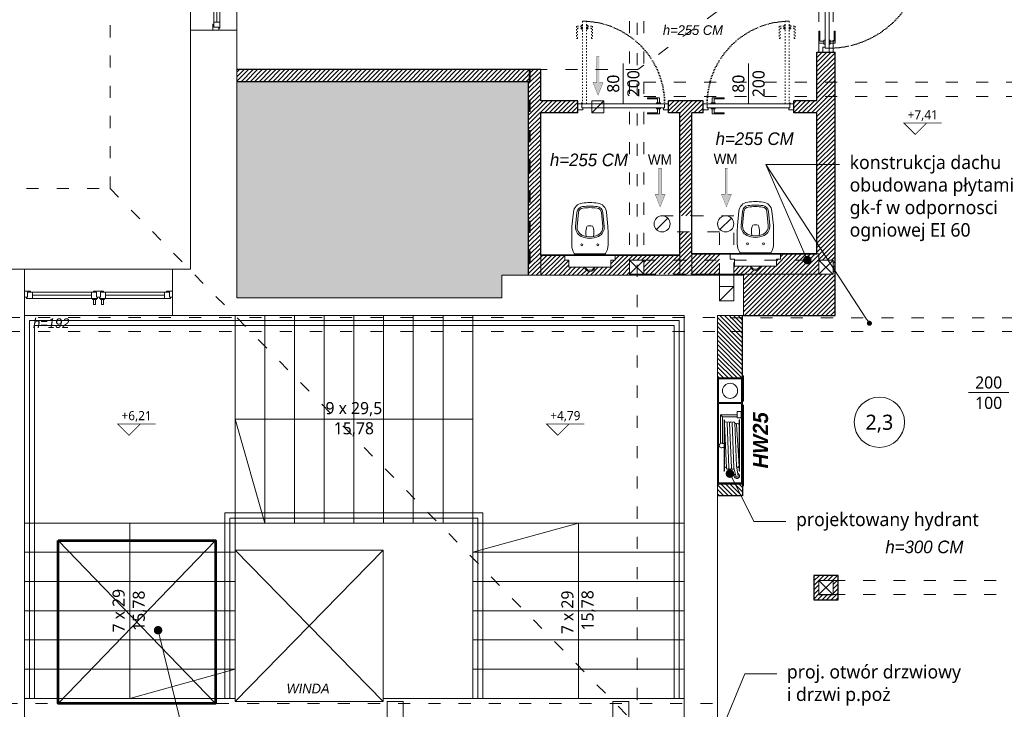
# Model space of a CAD drawing. Header units: millimetres. Extents: x -221 to 149158, y -114258 to 0.
# Tile 133 of 219: x 114627 to 115604, y -64731 to -64046. Entities that reach past the tile are written whole.
import ezdxf
from ezdxf import colors
from ezdxf.entities.mleader import LeaderData, LeaderLine
from ezdxf.enums import TextEntityAlignment as Align
from ezdxf.math import Vec2, Vec3

# ---------------------------------------------------------------- set-up
doc = ezdxf.new("R2010")
doc.units = ezdxf.units.MM
doc.linetypes.add('ACAD_ISO03W100', pattern=[30, 12, -18])
doc.linetypes.add('ACAD_ISO07W100', pattern=[3, 0, -3])
doc.layers.get('0').update_dxf_attribs({"lineweight": 0})
for name, color, linetype, lineweight, true_color in [('A-instalacje.ART', 7, 'Continuous', 30, 0xd60000), ('A-opis.ART', 7, 'Continuous', 0, 0x000000), ('A-przekrycieram.ART', 7, 'Continuous', 0, 0xffffff), ('A-wyposażenie.ART', 7, 'Continuous', 0, 0x000000), ('instalacje_arch', 7, 'Continuous', 30, 0xd60000), ('wypełnienie 2', 7, 'Continuous', 0, 0x363636)]:
    doc.layers.add(name, color=color, linetype=linetype, lineweight=lineweight, true_color=true_color)
for name, color, linetype, lineweight in [('A-sanitariaty.ART', 250, 'Continuous', 0), ('OPIS', 4, 'Continuous', 9), ('opis..KF', 250, 'Continuous', 15), ('pomocnicza', 30, 'Continuous', 0), ('schody', 250, 'Continuous', 5), ('stolarka_arch', 250, 'Continuous', 5), ('TEXT', 63, 'Continuous', 0), ('wentylacja..KF', 202, 'Continuous', 15), ('wymiar..KF', 12, 'Continuous', 5), ('ściana pro..KF', 222, 'Continuous', 30), ('ściany ist..KF', 61, 'Continuous', 5)]:
    doc.layers.add(name, color=color, linetype=linetype, lineweight=lineweight)
doc.styles.add('ARCH', font='segoeuil.ttf')
pattern_1 = [(45, (-12676.463, -28536.048), (-2.24506403, 2.24506403), [])]

# ---------------------------------------------------------------- blocks, each defined once
blk = doc.blocks.new('*U1674')
at = {"layer": 'A-przekrycieram.ART'}
h = blk.add_hatch(color=256, dxfattribs=at)
h.dxf.hatch_style = 1
h.paths.add_polyline_path([(0, 4200), (5940, 4200), (5940, 0), (0, 0)])
h.paths.add_polyline_path([(200, 4100), (5840, 4100), (5840, 100), (200, 100)], flags=16)
blk = doc.blocks.new('*U632')
at = {"layer": 'stolarka_arch', "lineweight": 0}
blk.add_lwpolyline([(0, 0), (118, 0), (118, -46), (0, -46)], close=True, dxfattribs=at)
at = {"layer": 'stolarka_arch'}
for points in [[(0, -22), (6, -22), (6, -23), (3, -23), (3, -28), (0, -28)], [(3, -23), (8, -23), (8, -29), (2, -29), (2, -28), (3, -28)], [(8, -26), (52, -26), (52, -23), (8, -23)], [(8, -26), (52, -26), (52, -29), (8, -29)], [(57, -23), (52, -23), (52, -29), (58, -29), (58, -28), (57, -28)], [(57, -30), (53, -30), (53, -29), (57, -29)], [(54, -22), (64, -22), (64, -23), (61, -23), (61, -28), (57, -28), (57, -23), (54, -23)], [(61, -23), (66, -23), (66, -29), (60, -29), (60, -28), (61, -28)], [(65, -30), (61, -30), (61, -29), (65, -29)], [(110, -26), (66, -26), (66, -23), (110, -23)], [(110, -26), (66, -26), (66, -29), (110, -29)], [(115, -23), (110, -23), (110, -29), (116, -29), (116, -28), (115, -28)], [(118, -22), (112, -22), (112, -23), (115, -23), (115, -28), (118, -28)], [(56, -35), (54, -35), (54, -30), (56, -30)], [(64, -35), (62, -35), (62, -30), (64, -30)]]:
    blk.add_lwpolyline(points, close=True, dxfattribs=at)
blk = doc.blocks.new('*U653')
at = {"layer": 'stolarka_arch', "lineweight": 0}
blk.add_lwpolyline([(0, 0), (147, 0), (147, -46), (0, -46)], close=True, dxfattribs=at)
at = {"layer": 'stolarka_arch'}
for points in [[(0, -22), (6, -22), (6, -23), (3, -23), (3, -28), (0, -28)], [(3, -23), (8, -23), (8, -29), (2, -29), (2, -28), (3, -28)], [(8, -26), (66.5, -26), (66.5, -23), (8, -23)], [(8, -26), (66.5, -26), (66.5, -29), (8, -29)], [(71.5, -23), (66.5, -23), (66.5, -29), (72.5, -29), (72.5, -28), (71.5, -28)], [(71.5, -30), (67.5, -30), (67.5, -29), (71.5, -29)], [(68.5, -22), (78.5, -22), (78.5, -23), (75.5, -23), (75.5, -28), (71.5, -28), (71.5, -23), (68.5, -23)], [(75.5, -23), (80.5, -23), (80.5, -29), (74.5, -29), (74.5, -28), (75.5, -28)], [(79.5, -30), (75.5, -30), (75.5, -29), (79.5, -29)], [(139, -26), (80.5, -26), (80.5, -23), (139, -23)], [(139, -26), (80.5, -26), (80.5, -29), (139, -29)], [(144, -23), (139, -23), (139, -29), (145, -29), (145, -28), (144, -28)], [(147, -22), (141, -22), (141, -23), (144, -23), (144, -28), (147, -28)], [(70.5, -35), (68.5, -35), (68.5, -30), (70.5, -30)], [(78.5, -35), (76.5, -35), (76.5, -30), (78.5, -30)]]:
    blk.add_lwpolyline(points, close=True, dxfattribs=at)
blk = doc.blocks.new('*U1671')
at = {"layer": 'instalacje_arch', "color": 41, "linetype": 'ACAD_ISO03W100', "lineweight": 9, "true_color": 0xf4ee51}
blk.add_line((0, -3656.97), (0, -145), dxfattribs=at)
at = {"layer": 'instalacje_arch', "color": 41, "true_color": 0xf4ee51, "style": 'ARCH'}
blk.add_attdef('P1', text='', height=20, rotation=180, dxfattribs=at).set_placement((0, 0), align=Align.MIDDLE_CENTER)
blk.add_attdef('P2', text='', height=20, dxfattribs=at).set_placement((0, -3801.97), align=Align.MIDDLE_CENTER)
blk = doc.blocks.new('*U621')
at = {"layer": 'stolarka_arch', "linetype": 'ACAD_ISO03W100', "lineweight": 0, "ltscale": 0.1}
for points in [[(4.5, 82), (4.5, 0), (8.5, 0), (8.5, 82)], [(3.5, 77), (-1.5, 77), (-1.5, 65), (-0.5, 65), (-0.5, 75), (3.5, 75)], [(3.5, 78), (3.5, 74), (4.5, 74), (4.5, 78)], [(9.5, 78), (9.5, 74), (8.5, 74), (8.5, 78)], [(9.5, 77), (14.5, 77), (14.5, 65), (13.5, 65), (13.5, 75), (9.5, 75)]]:
    blk.add_lwpolyline(points, close=True, dxfattribs=at)
at = {"layer": 'stolarka_arch'}
for points in [[(5, -4), (5, -6), (0, -6), (0, 0), (4, 0), (4, -4), (5, -4)], [(86, 0), (4, 0), (4, -4), (86, -4)], [(81, 1), (81, 6), (69, 6), (69, 5), (79, 5), (79, 1)], [(82, 1), (78, 1), (78, 0), (82, 0)], [(85, -4), (85, -6), (90, -6), (90, 0), (86, 0), (86, -4), (85, -4)], [(81, -5), (81, -10), (69, -10), (69, -9), (79, -9), (79, -5)], [(82, -5), (78, -5), (78, -4), (82, -4)]]:
    blk.add_lwpolyline(points, close=True, dxfattribs=at)
blk.add_circle((4, 0.5), 0.5, dxfattribs=at)
at = {"layer": 'stolarka_arch', "linetype": 'ACAD_ISO07W100', "lineweight": 0, "ltscale": 0.5}
blk.add_arc((4, 0), 82, 0, 89.65063, dxfattribs=at)
blk = doc.blocks.new('*U1658')
at = {"layer": 'A-sanitariaty.ART'}
for p, q in [((64.28, 14.95), (64.28, 20)), ((64.28, 20), (68.28, 20)), ((68.28, 20), (110.28, 20)), ((110.28, 20), (114.28, 20)), ((114.28, 14.95), (114.28, 20)), ((68.48, 14.95), (64.28, 14.95)), ((110.08, 14.95), (114.28, 14.95)), ((110.08, 7.8), (68.48, 7.8))]:
    blk.add_line(p, q, dxfattribs=at)
for points in [[(89.28, 21), (103.97, 21, 0.257543), (104.82, 21.47, 0.141569), (107.28, 30), (107.28, 43.6, 0.023969), (107.05, 48.39), (105.69, 62.56, 0.351403), (96.96, 71.53, 0.03082), (89.28, 72, 0.03082), (81.6, 71.53, 0.351403), (72.87, 62.56), (71.51, 48.39, 0.023969), (71.28, 43.6), (71.28, 30, 0.141569), (73.75, 21.47, 0.257543), (74.59, 21)], [(89.28, 36.5, 0.111482), (97.87, 38.44, 0.315527), (103.53, 48.43), (102.21, 62.22, 0.351403), (96.53, 68.05, 0.03082), (89.28, 68.5, 0.03082), (82.03, 68.05, 0.351403), (76.36, 62.22), (75.03, 48.43, 0.315527), (80.69, 38.44, 0.111482)], [(89.28, 38, 0.111482), (97.23, 39.79, 0.315527), (102.04, 48.28), (100.71, 62.08, 0.351403), (96.35, 66.56, 0.03082), (89.28, 67, 0.03082), (82.21, 66.56, 0.351403), (77.85, 62.08), (76.52, 48.28, 0.315527), (81.33, 39.79, 0.111482)]]:
    blk.add_lwpolyline(points, format="xyb", close=True, dxfattribs=at)
blk.add_lwpolyline([(92.59, 38.3), (92.92, 39.1, 0.096361), (93.28, 40.97), (93.28, 43.01, 0.049389), (93.09, 44.97), (92.6, 47.39, 0.357511), (90.64, 49), (89.28, 49), (87.92, 49, 0.357511), (85.96, 47.39), (85.48, 44.97, 0.049389), (85.28, 43.01), (85.28, 40.97, 0.096361), (85.65, 39.1), (85.97, 38.3)], format="xyb", dxfattribs=at)
for points in [[(0, 0), (0, 20), (138.12, 20), (138.12, 0)], [(103.28, 21), (75.28, 21), (75.28, 20), (103.28, 20)]]:
    blk.add_lwpolyline(points, close=True, dxfattribs=at)
for points in [[(68.48, 14.95), (68.48, 7.8)], [(110.08, 14.95), (110.08, 7.8)]]:
    blk.add_lwpolyline(points, dxfattribs=at)
for centre in [(81.28, 30), (97.28, 30)]:
    blk.add_circle(centre, 1, dxfattribs=at)
for radius, start, end in [(5.6, 195.96311, 270), (4.5, 200.01372, 339.98628), (5.6, 270, 344.03689)]:
    blk.add_arc((89.28, 9.34), radius, start, end, dxfattribs=at)
blk = doc.blocks.new('*U1631')
at = {"layer": 'A-sanitariaty.ART'}
for p, q in [((38.06, 14.95), (38.06, 20)), ((38.06, 20), (42.06, 20)), ((42.06, 20), (84.06, 20)), ((84.06, 20), (88.06, 20)), ((88.06, 14.95), (88.06, 20)), ((42.26, 14.95), (38.06, 14.95)), ((83.86, 14.95), (88.06, 14.95)), ((83.86, 7.8), (42.26, 7.8))]:
    blk.add_line(p, q, dxfattribs=at)
for points in [[(63.06, 21), (77.75, 21, 0.257543), (78.6, 21.47, 0.141569), (81.06, 30), (81.06, 43.6, 0.023969), (80.83, 48.39), (79.47, 62.56, 0.351403), (70.75, 71.53, 0.03082), (63.06, 72, 0.03082), (55.38, 71.53, 0.351403), (46.65, 62.56), (45.29, 48.39, 0.023969), (45.06, 43.6), (45.06, 30, 0.141569), (47.53, 21.47, 0.257543), (48.37, 21)], [(63.06, 36.5, 0.111482), (71.66, 38.44, 0.315527), (77.31, 48.43), (75.99, 62.22, 0.351403), (70.32, 68.05, 0.03082), (63.06, 68.5, 0.03082), (55.81, 68.05, 0.351403), (50.14, 62.22), (48.81, 48.43, 0.315527), (54.47, 38.44, 0.111482)], [(63.06, 38, 0.111482), (71.01, 39.79, 0.315527), (75.82, 48.28), (74.49, 62.08, 0.351403), (70.13, 66.56, 0.03082), (63.06, 67, 0.03082), (55.99, 66.56, 0.351403), (51.63, 62.08), (50.31, 48.28, 0.315527), (55.11, 39.79, 0.111482)]]:
    blk.add_lwpolyline(points, format="xyb", close=True, dxfattribs=at)
blk.add_lwpolyline([(66.37, 38.3), (66.7, 39.1, 0.096361), (67.06, 40.97), (67.06, 43.01, 0.049389), (66.87, 44.97), (66.38, 47.39, 0.357511), (64.42, 49), (63.06, 49), (61.7, 49, 0.357511), (59.74, 47.39), (59.26, 44.97, 0.049389), (59.06, 43.01), (59.06, 40.97, 0.096361), (59.43, 39.1), (59.75, 38.3)], format="xyb", dxfattribs=at)
for points in [[(0, 0), (0, 20), (126.13, 20), (126.13, 0)], [(77.06, 21), (49.06, 21), (49.06, 20), (77.06, 20)]]:
    blk.add_lwpolyline(points, close=True, dxfattribs=at)
for points in [[(42.26, 14.95), (42.26, 7.8)], [(83.86, 14.95), (83.86, 7.8)]]:
    blk.add_lwpolyline(points, dxfattribs=at)
for centre in [(55.06, 30), (71.06, 30)]:
    blk.add_circle(centre, 1, dxfattribs=at)
for radius, start, end in [(5.6, 195.96311, 270), (4.5, 200.01372, 339.98628), (5.6, 270, 344.03689)]:
    blk.add_arc((63.06, 9.34), radius, start, end, dxfattribs=at)
blk = doc.blocks.new('opis drzwi')
at = {"layer": 'opis..KF'}
blk.add_line((-20, 0), (20, 0), dxfattribs=at)
at = {"layer": 'opis..KF', "style": 'ARCH', "flags": 12}
for tag, p in [('90', (0, 10)), ('200', (0, -10))]:
    blk.add_attdef(tag, text='', height=12, dxfattribs=at).set_placement(p, align=Align.MIDDLE_CENTER)
blk = doc.blocks.new('*U614')
at = {"layer": 'stolarka_arch', "linetype": 'ACAD_ISO03W100', "lineweight": 0, "ltscale": 0.1}
for points in [[(3.5, 88), (3.5, 84), (4.5, 84), (4.5, 88)], [(4.5, 92), (4.5, 0), (8.5, 0), (8.5, 92)], [(9.5, 88), (9.5, 84), (8.5, 84), (8.5, 88)], [(3.5, 87), (-1.5, 87), (-1.5, 75), (-0.5, 75), (-0.5, 85), (3.5, 85)], [(9.5, 87), (14.5, 87), (14.5, 75), (13.5, 75), (13.5, 85), (9.5, 85)]]:
    blk.add_lwpolyline(points, close=True, dxfattribs=at)
at = {"layer": 'stolarka_arch'}
for points in [[(5, -4), (5, -6), (0, -6), (0, 0), (4, 0), (4, -4), (5, -4)], [(96, 0), (4, 0), (4, -4), (96, -4)], [(91, 1), (91, 6), (79, 6), (79, 5), (89, 5), (89, 1)], [(92, 1), (88, 1), (88, 0), (92, 0)], [(95, -4), (95, -6), (100, -6), (100, 0), (96, 0), (96, -4), (95, -4)], [(91, -5), (91, -10), (79, -10), (79, -9), (89, -9), (89, -5)], [(92, -5), (88, -5), (88, -4), (92, -4)]]:
    blk.add_lwpolyline(points, close=True, dxfattribs=at)
blk.add_circle((4, 0.5), 0.5, dxfattribs=at)
at = {"layer": 'stolarka_arch', "linetype": 'ACAD_ISO07W100', "lineweight": 0, "ltscale": 0.5}
blk.add_arc((4, 0), 92, 0, 89.65063, dxfattribs=at)
blk = doc.blocks.new('*U1661')
at = {"layer": 'wentylacja..KF', "lineweight": 0}
blk.add_line((5.66, 5.66), (-5.66, -5.66), dxfattribs=at)
at = {"layer": 'wentylacja..KF'}
blk.add_circle((0, 0), 8, dxfattribs=at)
blk = doc.blocks.new('*U1657')
at = {"layer": 'wentylacja..KF', "lineweight": 5}
h = blk.add_hatch(color=256, dxfattribs=at)
h.dxf.hatch_style = 1
h.paths.add_polyline_path([(12.5, 5), (12.5, 1.25), (38.48, 1.25), (38.48, -1.25), (12.5, -1.25), (12.5, -5), (0, 0)])
at = {"layer": 'wentylacja..KF', "color": 240, "const_width": 0.239}
blk.add_lwpolyline([(12.5, 5), (12.5, 1.25), (38.48, 1.25), (38.48, -1.25), (12.5, -1.25), (12.5, -5), (0, 0)], close=True, dxfattribs=at)
blk = doc.blocks.new('nr pom')
at = {"layer": 'opis..KF', "lineweight": 20}
blk.add_circle((0, 0), 25, dxfattribs=at)
at = {"layer": 'opis..KF', "style": 'ARCH'}
blk.add_attdef('00', text='', height=15, dxfattribs=at).set_placement((0, 0), align=Align.MIDDLE_CENTER)
blk = doc.blocks.new('_Dot')
at = {"color": 0, "linetype": 'ByBlock', "lineweight": -2}
blk.add_line((-0.5, 0), (-1, 0), dxfattribs=at)
at = {"color": 0, "linetype": 'ByBlock', "const_width": 0.5}
blk.add_lwpolyline([(-0.25, 0, 1), (0.25, 0, 1)], format="xyb", close=True, dxfattribs=at)
blk = doc.blocks.new('*U1673')
at = {"layer": 'opis..KF', "color": 1, "const_width": 1}
blk.add_lwpolyline([(35, 15), (-15, 15), (0, 0), (15, 15)], dxfattribs=at)
at = {"layer": 'opis..KF', "color": 1, "style": 'ARCH'}
blk.add_attdef('±0,00', text='', height=12, dxfattribs=at).set_placement((10, 26), align=Align.MIDDLE_CENTER)
blk = doc.blocks.new('*U1701')
at = {"layer": 'A-wyposażenie.ART'}
h = blk.add_hatch(color=160, dxfattribs=at)
h.dxf.hatch_style = 1
h.paths.add_polyline_path([(107, 0), (27, 0), (27, 1), (107, 1)])
h.paths.add_polyline_path([(-2, 0), (23, 0), (23, 1), (-2, 1)])
h.paths.add_polyline_path([(25.5, -24), (104, -24), (104, -1), (25.5, -1)], flags=16)
h.paths.add_polyline_path([(24.5, -1), (1, -1), (1, -24), (24.5, -24)], flags=16)
h.paths.add_polyline_path([(0, -25), (105, -25), (105, 0), (0, 0)])
at = {"layer": 'A-wyposażenie.ART', "color": 160}
for p, q in [((39.5, -1.47), (33.17, -1.47)), ((33.17, -1.47), (33.17, -5.47)), ((39.5, -5.47), (33.17, -5.47)), ((36.5, -22.09), (36.5, -5.47)), ((36.5, -22.09), (36.5, -5.47)), ((38.5, -20.09), (38.5, -5.47)), ((39.5, -1.47), (39.5, -5.47)), ((41.88, -3.58), (41.12, -3.14)), ((92.88, -3.14), (41.12, -3.14)), ((88.38, -3.62), (42, -3.62)), ((87.5, -6.19), (44.7, -7.92)), ((89.3, -8.62), (44.7, -10.42)), ((87.47, -3.62), (46.36, -6.12)), ((76.25, -3.62), (92, -3.62)), ((97.17, -4.43), (87.67, -6.17)), ((97.17, -6.93), (89.3, -8.62)), ((92.12, -3.58), (92.88, -3.14)), ((41.88, -17.96), (41.12, -18.4)), ((41.12, -18.4), (92.88, -18.4)), ((67, -17.92), (42.03, -17.92)), ((89.3, -11.12), (44.7, -12.92)), ((89.3, -13.62), (44.7, -15.42)), ((89.41, -16.12), (44.75, -17.92)), ((65, -18.47), (67, -18.47)), ((65.05, -18.47), (67, -18.47)), ((65.05, -18.87), (65.05, -19.97)), ((67, -17.92), (92, -17.92)), ((68.95, -18.47), (67, -18.47)), ((68.65, -18.47), (69, -18.47)), ((68.95, -18.87), (68.95, -19.97)), ((92.12, -17.96), (92.88, -18.4)), ((36.5, -22.09), (38.5, -20.09)), ((36.5, -22.09), (64.98, -22.09)), ((38.5, -20.09), (64.98, -20.09)), ((65.05, -20.03), (65.04, -20.03))]:
    blk.add_line(p, q, dxfattribs=at)
for points in [[(-2, 0), (23, 0), (23, 1), (-2, 1)], [(0, -25), (105, -25), (105, 0), (0, 0)], [(107, 0), (27, 0), (27, 1), (107, 1)], [(24.5, -1), (1, -1), (1, -24), (24.5, -24)], [(25.5, -24), (104, -24), (104, -1), (25.5, -1)]]:
    blk.add_lwpolyline(points, close=True, dxfattribs=at)
blk.add_circle((12.75, -12.5), 7.5, dxfattribs=at)
for centre, radius, start, end in [((42.03, -3.32), 0.3, 240, 270), ((44.7, -9.17), 1.25, 90, 270), ((46.36, -4.87), 1.25, 90, 270), ((46.36, -7.37), 1.25, 90, 204.86109), ((87.44, -4.91), 1.29, 271.77468, 88.35774), ((89.3, -9.87), 1.25, 270, 90), ((91.97, -3.32), 0.3, 270, 300), ((97.17, -5.68), 2.7, 221.37688, 160.92523), ((97.17, -5.68), 1.25, 270, 110.76965), ((42.03, -18.22), 0.3, 90, 120), ((44.7, -11.67), 1.25, 90, 270), ((44.7, -14.17), 1.25, 90, 270), ((44.7, -16.67), 1.25, 90, 270), ((65.05, -18.63), 0.16, 90, 247.34016), ((64.95, -18.87), 0.1, 0, 67.34016), ((68.95, -18.63), 0.16, 292.65984, 90), ((69.05, -18.87), 0.1, 112.65984, 180), ((87.57, -16.64), 1.25, 270, 23.10301), ((89.3, -12.37), 1.25, 270, 90), ((89.3, -14.87), 1.25, 270, 90), ((91.97, -18.22), 0.3, 60, 90), ((67, -21.09), 2.25, 150.15186, 29.84814)]:
    blk.add_arc(centre, radius, start, end, dxfattribs=at)

msp = doc.modelspace()

# ---------------------------------------------------------------- hatches: boundary and pattern name
at = {"layer": 'pomocnicza', "linetype": 'ByBlock', "lineweight": 0, "true_color": 0xe8e8e8}
h = msp.add_hatch(color=254, dxfattribs=at)
h.dxf.hatch_style = 1
h.paths.add_polyline_path([(114842.51, -64107.99), (115132.01, -64107.99), (115132.01, -64299.99), (115105.51, -64299.99), (115105.51, -64322.49), (114842.51, -64322.49)])
at = {"layer": 'wypełnienie 2', "linetype": 'ByBlock'}
h = msp.add_hatch(dxfattribs=at)
h.set_pattern_fill('ANSI31', color=256)
h.set_pattern_definition(pattern_1)
h.paths.add_polyline_path([(115133.01, -64095.99), (114842.51, -64095.99), (114842.51, -64107.99), (115132.01, -64107.99), (115132.01, -64299.99), (115133.01, -64299.99)])
h.paths.add_polyline_path([(115144.01, -64095.99), (115133.01, -64095.99), (115133.01, -64299.99), (115144.01, -64299.99), (115144.01, -64279.99), (115144.01, -64138.99), (115181.01, -64138.99), (115181.01, -64126.99), (115144.01, -64126.99)])
h.paths.add_polyline_path([(115294.14, -64257.09), (115282.14, -64257.09), (115282.14, -64279.99), (115282.14, -64284.99), (115294.14, -64284.99), (115294.14, -64278.99)])
h.paths.add_polyline_path([(115294.14, -64284.99), (115282.14, -64284.99), (115282.14, -64298.99), (115294.14, -64298.99)])
h.paths.add_polyline_path([(115294.14, -64138.99), (115305.26, -64138.99), (115305.26, -64126.99), (115271.01, -64126.99), (115271.01, -64138.99), (115282.14, -64138.99), (115282.14, -64241.09), (115294.14, -64241.09)])
h.paths.add_polyline_path([(115436.26, -64122.6), (115418.26, -64122.6), (115418.26, -64126.99), (115395.26, -64126.99), (115395.26, -64138.99), (115418.26, -64138.99), (115418.26, -64278.99), (115420.26, -64278.99), (115420.26, -64284.99), (115434.26, -64284.99), (115434.26, -64299.23), (115434.03, -64298.99), (115400.35, -64298.99), (115375.98, -64339.99), (115436.26, -64339.99)])
h.paths.add_polyline_path([(115436.26, -64108.6), (115418.26, -64108.6), (115418.26, -64122.6), (115436.26, -64122.6)])
h.paths.add_polyline_path([(115436.26, -64078.76), (115418.26, -64078.76), (115418.26, -64108.6), (115436.26, -64108.6)])
h.paths.add_polyline_path([(115400.35, -64298.99), (115335.63, -64298.99), (115335.63, -64299.99), (115345.51, -64299.99), (115345.51, -64339.99), (115375.98, -64339.99)])
h.paths.add_polyline_path([(115420.26, -64284.99), (115409.93, -64284.99, -0.581623), (115408.04, -64286.07, -0.264524), (115407.43, -64284.99), (115378, -64284.99), (115378, -64291.19), (115362.58, -64291.19, -0.334774), (115357.2, -64295.25, -0.334774), (115351.81, -64291.19), (115336.4, -64291.19), (115336.4, -64284.99), (115335.63, -64284.99), (115335.63, -64298.99), (115420.26, -64298.99)])
h.paths.add_polyline_path([(115420.26, -64278.99), (115382.2, -64278.99), (115382.2, -64284.04), (115378, -64284.04), (115378, -64284.99), (115407.43, -64284.99, -0.581623), (115409.32, -64283.92, -0.264524), (115409.93, -64284.99), (115420.26, -64284.99)], flags=17)
h.paths.add_polyline_path([(115321.62, -64284.99), (115294.14, -64284.99), (115294.14, -64298.99), (115321.62, -64298.99)])
h.paths.add_polyline_path([(115321.61, -64278.99), (115294.14, -64278.99), (115294.14, -64284.99), (115321.62, -64284.99)])
h.paths.add_polyline_path([(115282.14, -64279.99), (115246.26, -64279.99), (115246.26, -64284.99), (115282.14, -64284.99)])
h.paths.add_polyline_path([(115282.14, -64284.99), (115246.26, -64284.99), (115246.26, -64298.99), (115282.14, -64298.99)])
h.paths.add_polyline_path([(115232.26, -64279.99), (115217.85, -64279.99), (115217.85, -64285.04), (115213.65, -64285.04), (115213.65, -64292.19), (115198.24, -64292.19, -0.334774), (115192.85, -64296.25, -0.334774), (115187.47, -64292.19), (115172.05, -64292.19), (115172.05, -64285.04), (115167.85, -64285.04), (115167.85, -64279.99), (115144.01, -64279.99), (115144.01, -64299.99), (115232.26, -64299.99)])
h.paths.add_polyline_path([(115239.87, -64279.99), (115232.26, -64279.99), (115232.26, -64284.99), (115239.87, -64284.99)])
h.paths.add_polyline_path([(115246.26, -64279.99), (115239.87, -64279.99), (115239.87, -64284.99), (115246.26, -64284.99)])
h = msp.add_hatch(dxfattribs=at)
h.set_pattern_fill('ANSI31', color=256, angle=90)
h.set_pattern_definition([(135, (50378.5162, -162855.1263), (-2.24506403, -2.24506403), [])])
h.paths.add_polyline_path([(115319.51, -64339.99), (115319.51, -64401.99), (115344.51, -64401.99), (115344.51, -64339.99)])
h.paths.add_polyline_path([(115319.51, -64506.99), (115319.51, -64518.99), (115344.51, -64518.99), (115344.51, -64506.99)])
h = msp.add_hatch(dxfattribs=at)
h.set_pattern_fill('ANSI31', color=256)
h.set_pattern_definition(pattern_1)
h.paths.add_polyline_path([(115439.26, -64597.99), (115415.26, -64597.99), (115415.26, -64622.23), (115439.26, -64622.23), (115439.26, -64616.99), (115434.26, -64616.99), (115434.26, -64617.23), (115420.26, -64617.23), (115420.26, -64602.99), (115434.26, -64602.99), (115439.26, -64602.99)])
h.paths.add_polyline_path([(115439.26, -64602.99), (115434.26, -64602.99), (115434.26, -64616.99), (115439.26, -64616.99)], flags=17)

# ---------------------------------------------------------------- linework, layer by layer
at = {"linetype": 'ACAD_ISO03W100'}
for p, q in [((115232.26, -64299.99), (115232.26, -62730.99)), ((115246.26, -64299.99), (115246.26, -62730.99)), ((115420.26, -64078.76), (115420.26, -63626.26)), ((115434.26, -64078.76), (115434.26, -63958.76)), ((115367.51, -64002.99), (115240.52, -64095.99)), ((115240.52, -64095.99), (114842.51, -64095.99)), ((115246.26, -64108.6), (115960.26, -64108.6)), ((115246.26, -64122.6), (115960.26, -64122.6)), ((114716.51, -64213.99), (115697.26, -65212.99)), ((115246.26, -64284.99), (115434.26, -64284.99)), ((115246.26, -64298.99), (115434.26, -64298.99)), ((114584.98, -64341.99), (115319.51, -64341.99)), ((115974.26, -64342.49), (115319.51, -64342.49)), ((114584.98, -64355.99), (115319.51, -64355.99)), ((115974.26, -64355.99), (115319.51, -64355.99)), ((115434.26, -64602.99), (115960.26, -64602.99)), ((115434.26, -64616.99), (115960.26, -64616.99)), ((112932.55, -64724.99), (115319.51, -64724.99))]:
    msp.add_line(p, q, dxfattribs=at)
for p, q in [((115321.63, -64311.31), (115321.63, -64299.99)), ((115335.63, -64311.31), (115335.63, -64299.99)), ((115321.63, -64325.31), (115335.63, -64311.31)), ((115076.55, -64545.99), (114840.55, -64545.99))]:
    msp.add_line(p, q)
for points in [[(112129.04, -66198.99), (110500.05, -66199.05), (110267.63, -65948.78), (110267.63, -65414.99), (110347.63, -65414.99), (110347.63, -64997.99), (110267.63, -64997.99), (110267.63, -62604.99), (111453.63, -62604.99), (111453.63, -64213.99), (114716.51, -64213.99), (114716.51, -62604.99)], [(111453.63, -62604.99), (111453.63, -64213.99), (114716.51, -64213.99), (114716.51, -62684.99)], [(115335.63, -64299.99), (115335.63, -64241.09), (115264.54, -64241.09)], [(115321.63, -64299.99), (115321.6, -64257.09), (115264.54, -64257.09)]]:
    msp.add_lwpolyline(points, dxfattribs=at)
msp.add_lwpolyline([(115321.63, -64311.31), (115335.63, -64311.31), (115335.63, -64325.31), (115321.63, -64325.31)], close=True)
for points in [[(115076.55, -64719.99), (114987.55, -64719.99)], [(115076.55, -64719.99), (115286.55, -64719.99)]]:
    msp.add_lwpolyline(points)
at = {"layer": 'OPIS', "linetype": 'ByBlock'}
for p, q in [((114665.09, -64724.99), (114821.3, -64563.34)), ((114665.09, -64563.34), (114821.3, -64724.99))]:
    msp.add_line(p, q, dxfattribs=at)
at = {"layer": 'OPIS', "linetype": 'ByBlock', "lineweight": 53}
msp.add_lwpolyline([(114665.09, -64563.34), (114821.3, -64563.34), (114821.3, -64724.99), (114665.09, -64724.99)], close=True, dxfattribs=at)
at = {"layer": 'pomocnicza', "color": 114, "linetype": 'ACAD_ISO03W100', "lineweight": 40, "true_color": 0x139b48}
msp.add_line((115133.01, -64095.99), (115133.01, -64299.99), dxfattribs=at)
at = {"layer": 'schody'}
for p, q in [((115076.55, -64545.99), (115076.55, -64719.99)), ((114840.55, -64722.99), (114987.55, -64572.99)), ((114840.55, -64572.99), (114987.55, -64722.99))]:
    msp.add_line(p, q, dxfattribs=at)
for points in [[(114636.55, -64719.99), (114636.55, -64344.99), (115281.55, -64344.99), (115281.55, -64719.99)], [(114840.55, -64545.99), (114840.55, -64339.99)], [(114870.05, -64545.99), (114870.05, -64339.99)], [(114899.55, -64545.99), (114899.55, -64339.99)], [(114929.05, -64545.99), (114929.05, -64339.99)], [(114958.55, -64545.99), (114958.55, -64339.99)], [(114988.05, -64545.99), (114988.05, -64339.99)], [(115017.55, -64545.99), (115017.55, -64339.99)], [(115047.05, -64545.99), (115047.05, -64339.99)], [(115076.55, -64545.99), (115076.55, -64339.99)], [(114641.55, -64719.99), (114641.55, -64349.99), (115276.55, -64349.99), (115276.55, -64719.99)], [(115076.55, -64442.99), (114840.55, -64442.99), (114870.05, -64545.99)], [(115086.55, -64719.99), (115086.55, -64535.99), (114830.55, -64535.99), (114830.55, -64719.99)], [(115081.55, -64719.99), (115081.55, -64540.99), (114835.55, -64540.99), (114835.55, -64719.99)], [(114631.55, -64545.99), (114841.55, -64545.99)], [(114736.05, -64545.99), (114736.05, -64719.99), (114840.55, -64690.99)], [(114840.55, -64719.99), (114840.55, -64545.99)], [(115181.55, -64719.99), (115181.55, -64545.99), (115076.55, -64574.99)], [(115076.55, -64545.99), (115286.55, -64545.99)], [(114631.55, -64574.99), (114840.55, -64574.99)], [(114840.55, -64722.99), (114987.55, -64722.99), (114987.55, -64572.99), (114840.55, -64572.99), (114840.55, -64722.99)], [(115076.55, -64574.99), (115286.55, -64574.99)], [(114631.55, -64603.99), (114840.55, -64603.99)], [(115076.55, -64603.99), (115286.55, -64603.99)], [(114631.55, -64632.99), (114840.55, -64632.99)], [(115076.55, -64632.99), (115286.55, -64632.99)], [(114631.55, -64661.99), (114840.55, -64661.99)], [(115076.55, -64661.99), (115286.55, -64661.99)], [(114631.55, -64690.99), (114840.55, -64690.99)], [(115076.55, -64690.99), (115286.55, -64690.99)], [(114631.55, -64719.99), (114840.55, -64719.99)]]:
    msp.add_lwpolyline(points, dxfattribs=at)
at = {"layer": 'wentylacja..KF'}
msp.add_line((115194.77, -64138.99), (115206.77, -64126.99), dxfattribs=at)
msp.add_lwpolyline([(115194.77, -64126.99), (115206.77, -64126.99), (115206.77, -64138.99), (115194.77, -64138.99)], close=True, dxfattribs=at)
at = {"layer": 'ściana pro..KF', "linetype": 'ByBlock'}
for p, q in [((115418.26, -64126.99), (115418.26, -64078.76)), ((115418.26, -64078.76), (115436.26, -64078.76)), ((115436.26, -64339.99), (115436.26, -64078.76)), ((115181.01, -64126.99), (115144.01, -64126.99)), ((115181.01, -64138.99), (115181.01, -64126.99)), ((115305.26, -64126.99), (115271.01, -64126.99)), ((115271.01, -64138.99), (115271.01, -64126.99)), ((115305.26, -64138.99), (115305.26, -64126.99)), ((115395.26, -64138.99), (115395.26, -64126.99)), ((115418.26, -64126.99), (115395.26, -64126.99)), ((115181.01, -64138.99), (115144.01, -64138.99)), ((115282.14, -64138.99), (115271.01, -64138.99)), ((115282.14, -64279.99), (115282.14, -64138.99)), ((115305.26, -64138.99), (115294.14, -64138.99)), ((115294.14, -64278.99), (115294.14, -64138.99)), ((115418.26, -64138.99), (115395.26, -64138.99)), ((115418.26, -64278.99), (115418.26, -64138.99)), ((115282.14, -64279.99), (115144.01, -64279.99)), ((115144.01, -64279.99), (115282.14, -64279.99)), ((115418.26, -64278.99), (115294.14, -64278.99)), ((115294.14, -64278.99), (115418.26, -64278.99)), ((115345.51, -64339.99), (115436.26, -64339.99))]:
    msp.add_line(p, q, dxfattribs=at)
for points in [[(115144.01, -64126.99), (115144.01, -64095.99), (114842.51, -64095.99)], [(115132.01, -64299.99), (115132.01, -64107.99), (114842.51, -64107.99)], [(115144.01, -64279.99), (115144.01, -64138.99)], [(115319.51, -64401.99), (115344.51, -64401.99), (115344.51, -64339.99), (115344.51, -64339.99)], [(115319.51, -64506.99), (115344.51, -64506.99), (115344.51, -64518.99), (115319.51, -64518.99)]]:
    msp.add_lwpolyline(points, dxfattribs=at)
msp.add_lwpolyline([(115415.26, -64622.23), (115439.26, -64622.23), (115439.26, -64597.99), (115415.26, -64597.99)], close=True, dxfattribs=at)
at = {"layer": 'ściany ist..KF', "linetype": 'ByBlock'}
for p, q in [((115232.26, -64284.99), (115246.26, -64298.99)), ((115232.26, -64298.99), (115246.26, -64284.99)), ((115434.26, -64299.23), (115420.26, -64284.99)), ((115420.26, -64298.99), (115434.26, -64284.99)), ((115420.26, -64616.99), (115434.26, -64602.99)), ((115434.26, -64617.23), (115420.26, -64602.99))]:
    msp.add_line(p, q, dxfattribs=at)
for points in [[(115130.2, -64339.99), (114778.55, -64339.99), (114778.55, -64293.99), (114796.51, -64293.99), (114796.51, -64056.92), (114842.51, -64056.92), (114842.51, -64322.49), (115105.51, -64322.49), (115105.51, -64299.99), (115278.18, -64299.99)], [(115232.26, -64284.99), (115246.26, -64284.99), (115246.26, -64298.99), (115232.26, -64298.99), (115232.26, -64284.99)], [(115420.26, -64284.99), (115434.26, -64284.99), (115434.26, -64298.99), (115420.26, -64298.99), (115420.26, -64284.99)], [(114483.04, -64339.99), (114483.04, -64293.99), (114631.55, -64293.99), (114631.51, -64338.21), (114631.59, -64339.99), (114631.51, -64940.99), (114454.31, -64940.99), (114454.31, -64893.99), (114584.98, -64893.99), (114584.98, -64339.99), (114483.04, -64339.99)], [(115278.18, -64299.99), (115345.51, -64299.99), (115345.51, -64339.99), (115319.51, -64339.99), (115319.51, -64743.99)], [(115286.55, -64743.99), (115286.55, -64339.99), (115130.2, -64339.99)], [(115420.26, -64602.99), (115434.26, -64602.99), (115434.26, -64616.99), (115420.26, -64616.99), (115420.26, -64602.99)], [(114991.55, -64739.99), (115007.55, -64739.99), (115007.55, -64722.99), (114991.55, -64722.99), (114991.55, -64739.99)], [(115215.55, -64739.99), (115231.55, -64739.99), (115231.55, -64722.99), (115215.55, -64722.99), (115215.55, -64739.99)]]:
    msp.add_lwpolyline(points, dxfattribs=at)
msp.add_lwpolyline([(115434.26, -64617.23), (115420.26, -64617.23), (115420.26, -64602.99), (115434.26, -64602.99)], close=True, dxfattribs=at)

# ---------------------------------------------------------------- block references
at = {"xscale": 2, "yscale": 2, "zscale": 2}
msp.add_blockref('*U1674', (108660.19, -67505.02), dxfattribs=at)
at = {"layer": 'A-instalacje.ART', "rotation": 270}
msp.add_blockref('*U1701', (115344.51, -64401.99), dxfattribs=at)
at = {"layer": 'A-sanitariaty.ART', "xscale": -1}
for name, p in [('*U1658', (115282.14, -64299.99)), ('*U1631', (115420.26, -64298.99))]:
    msp.add_blockref(name, p, dxfattribs=at)
at = {"layer": 'instalacje_arch'}
msp.add_blockref('*U1671', (115239.87, -62534.67), dxfattribs=at)
at = {"layer": 'opis..KF', "color": 30}
msp.add_blockref('nr pom', (115480.29, -64445.93), dxfattribs=at).add_auto_attribs({'00': '2,3'})
at = {"layer": 'stolarka_arch', "xscale": -1, "rotation": 90}
msp.add_blockref('*U632', (114796.51, -63938.92), dxfattribs=at)
at = {"layer": 'stolarka_arch', "rotation": 270}
msp.add_blockref('*U614', (115430.26, -63978.76), dxfattribs=at)
at = {"layer": 'stolarka_arch'}
msp.add_blockref('*U621', (115181.01, -64129.99), dxfattribs=at)
at = {"layer": 'stolarka_arch', "xscale": -1}
for name, p in [('*U621', (115395.26, -64129.99)), ('*U653', (114778.55, -64293.99))]:
    msp.add_blockref(name, p, dxfattribs=at)
at = {"layer": 'TEXT'}
ref = msp.add_blockref('opis drzwi', (115226.01, -64109.99), dxfattribs=dict(at, rotation=90))
ref.add_attrib('90', '80', dxfattribs={"layer": 'opis..KF', "height": 12, "rotation": 90, "style": 'ARCH'}).set_placement((115216.01, -64109.99), align=Align.MIDDLE_CENTER)
ref.add_attrib('200', '200', dxfattribs={"layer": 'opis..KF', "height": 12, "rotation": 90, "style": 'ARCH'}).set_placement((115236.01, -64109.99), align=Align.MIDDLE_CENTER)
ref = msp.add_blockref('opis drzwi', (115350.26, -64109.99), dxfattribs=dict(at, rotation=90))
ref.add_attrib('90', '80', dxfattribs={"layer": 'opis..KF', "height": 12, "rotation": 90, "style": 'ARCH'}).set_placement((115340.26, -64109.99), align=Align.MIDDLE_CENTER)
ref.add_attrib('200', '200', dxfattribs={"layer": 'opis..KF', "height": 12, "rotation": 90, "style": 'ARCH'}).set_placement((115360.26, -64109.99), align=Align.MIDDLE_CENTER)
ref = msp.add_blockref('opis drzwi', (115588.76, -64416.49), dxfattribs=dict(at, xscale=-1, rotation=180))
ref.add_attrib('90', '100', dxfattribs={"layer": 'opis..KF', "height": 12, "style": 'ARCH'}).set_placement((115588.76, -64426.71), align=Align.MIDDLE_CENTER)
ref.add_attrib('200', '200', dxfattribs={"layer": 'opis..KF', "height": 12, "style": 'ARCH'}).set_placement((115588.76, -64406.49), align=Align.MIDDLE_CENTER)
at = {"layer": 'wentylacja..KF'}
for name, p, rotation in [('*U1657', (115200.94, -64121.4), 89.99999999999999), ('*U1657', (115262.62, -64232.23), 89.99999999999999), ('*U1657', (115328.36, -64232.23), 89.99999999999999), ('*U1661', (115264.54, -64249.09), 180), ('*U1661', (115327.63, -64249.09), 180)]:
    msp.add_blockref(name, p, dxfattribs=dict(at, rotation=rotation))
at = {"layer": 'wymiar..KF', "xscale": 0.75, "yscale": 0.75, "zscale": 0.75}
for p, values in [((115515.78, -64160.28), {'±0,00': '+7,41'}), ((114735.38, -64458.89), {'±0,00': '+6,21'}), ((115161.01, -64458.89), {'±0,00': '+4,79'})]:
    msp.add_blockref('*U1673', p, dxfattribs=at).add_auto_attribs(values)

# ---------------------------------------------------------------- texts
at = {"layer": 'A-opis.ART', "color": 150, "insert": (115362.32, -64463.91), "char_height": 15, "width": 81.4689, "attachment_point": 5, "rotation": 90, "style": 'ARCH'}
msp.add_mtext('{\\fCentury Gothic|b1|i1|c238|p34;\\C150;\\c15430912;HW25}', dxfattribs=at)
at = {"layer": 'opis..KF', "attachment_point": 5, "style": 'ARCH'}
for s, width, heights, insert, char_height in [('{\\fCentury Gothic|b0|i1|c238|p34;h=255 CM}', 156.7001, [0], (115295.16, -64056.87), 9.6), ('{\\fCentury Gothic|b0|i1|c238|p34;h=255 CM}', 156.7001, [0], (115356.41, -64164.69), 12.48), ('{\\fCentury Gothic|b0|i1|c238|p34;h=255 CM}', 156.7001, [0], (115191.92, -64185.65), 12.48), ('{\\fCentury Gothic|b0|i0|c238|p34;\\H1.66667x;WM}', 355.2645, [25], (115327.59, -64184.55), 6), ('{\\fCentury Gothic|b0|i0|c238|p34;\\H1.66667x;WM}', 355.2645, [25], (115262.34, -64185.23), 6), ('{\\fCentury Gothic|b0|i1|c238|p34;h=192}', 156.7001, [0], (114658.11, -64347.71), 9.6), ('{\\fCentury Gothic|b0|i1|c238|p34;h=192}', 156.7001, [0], (114658.11, -64347.71), 9.6), ('9 x 29,5 15,78', 64.144, [0], (114958.55, -64442.99), 12), ('{\\fCentury Gothic|b0|i1|c238|p34;h=300 CM}', 156.7001, [0], (115524.93, -64569.73), 12.48), ('{\\fCentury Gothic|b0|i1|c238|p34;WINDA}', 156.7001, [0], (114913.08, -64710.17), 9.6)]:
    msp.add_mtext_dynamic_manual_height_columns(s, width=width, gutter_width=70, heights=heights, dxfattribs=dict(at, insert=insert, char_height=char_height))
at = {"layer": 'opis..KF', "char_height": 12, "attachment_point": 5, "rotation": 90, "style": 'ARCH'}
for s, insert in [('7 x 29\\P15,78', (114736.05, -64632.99)), ('7 x 29\\P 15,78', (115181.55, -64634.62))]:
    msp.add_mtext_dynamic_manual_height_columns(s, width=61.8349, gutter_width=70, heights=[0], dxfattribs=dict(at, insert=insert))

# ---------------------------------------------------------------- leaders
at = {"layer": 'opis..KF', "lineweight": 9}
ml = msp.add_multileader_mtext('Standard', dxfattribs=at)
ml.set_content('wymiana okna na okno w klasie odporności \\Pp.poż EI 60 lub zamurowanie \\Potworu cegłą szklaną', color=256, style='ARCH')
ml.set_leader_properties(color=256, linetype='ByLayer', lineweight=-1)
ml.set_arrow_properties(name='DOT')
ml.build(insert=Vec2(0, 0))
ml.multileader.update_dxf_attribs({"arrow_head_size": 7.5})
ctx = ml.context
ctx.base_point, ctx.char_height, ctx.arrow_head_size, ctx.landing_gap_size, ctx.plane_origin = Vec3(114341.52, -63961.83), 12, 7.5, 9, Vec3(113434.62, -64057.21)
ctx.text_align_type = 2
notes = []
notes.append((ctx, [(0, (1, 1, 0), (114696.89, -63961.83), (-1, 0), 28.39, [(0, [(114822.01, -63995.92)], 0, [])])]))
ctx.mtext.insert, ctx.mtext.alignment, ctx.mtext.flow_direction = Vec3(114659.5, -63953.82), 3, 5
ml = msp.add_multileader_mtext('Standard', dxfattribs=at)
ml.set_content(' ', color=256, style='ARCH')
ml.set_leader_properties(color=256, linetype='ByLayer', lineweight=-1)
ml.set_arrow_properties(name='DOT')
ml.build(insert=Vec2(0, 0))
ml.multileader.update_dxf_attribs({"arrow_head_size": 5})
ctx = ml.context
ctx.base_point, ctx.char_height, ctx.arrow_head_size, ctx.landing_gap_size, ctx.plane_origin = Vec3(115352.26, -64190.24), 8, 5, 6, Vec3(114699.97, -64439.27)
ctx.text_align_type = 2
notes.append((ctx, [(0, (1, 1, 0), (115367.39, -64190.24), (-1, 0), 7.274181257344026e-12, [(0, [(115470.34, -64347.73)], 0, [])])]))
ctx.mtext.insert, ctx.mtext.width, ctx.mtext.alignment, ctx.mtext.flow_direction = Vec3(115361.39, -64186.24), 152.5547, 3, 5
ml = msp.add_multileader_mtext('Standard', dxfattribs=at)
ml.set_content('konstrukcja dachu\\Pobudowana płytami\\Pgk-f w odpornosci \\Pogniowej EI 60', color=256, style='ARCH')
ml.set_leader_properties(color=256, linetype='ByLayer', lineweight=-1)
ml.set_arrow_properties(name='DOT')
ml.build(insert=Vec2(0, 0))
ml.multileader.update_dxf_attribs({"dogleg_length": 31.74, "arrow_head_size": 8.39})
ctx = ml.context
ctx.base_point, ctx.char_height, ctx.arrow_head_size, ctx.landing_gap_size, ctx.plane_origin = Vec3(115440.69, -64190.24), 13.4164, 8.39, 10.06, Vec3(114699.97, -64439.27)
notes.append((ctx, [(1, (1, 1, 0), (115367.39, -64190.24), (1, 0), 73.3, [(0, [(115408.68, -64284.99)], 0, [])])]))
ctx.mtext.insert, ctx.mtext.flow_direction = Vec3(115450.76, -64181.28), 5
ml = msp.add_multileader_mtext('Standard', dxfattribs=at)
ml.set_content('projektowany hydrant', color=256, style='ARCH')
ml.set_leader_properties(color=256, linetype='ByLayer', lineweight=-1)
ml.set_arrow_properties(name='DOT')
ml.build(insert=Vec2(0, 0))
ml.multileader.update_dxf_attribs({"dogleg_length": 31.74, "arrow_head_size": 8.39})
ctx = ml.context
ctx.base_point, ctx.char_height, ctx.arrow_head_size, ctx.landing_gap_size, ctx.plane_origin = Vec3(115387.45, -64544.57), 13.4164, 8.39, 10.06, Vec3(116708.32, -64635.66)
notes.append((ctx, [(0, (1, 1, 0), (115355.71, -64544.57), (1, 0), 31.74, [(0, [(115331.86, -64496.96)], 0, [])])]))
ctx.mtext.insert, ctx.mtext.flow_direction = Vec3(115397.51, -64535.61), 5
ml = msp.add_multileader_mtext('Standard', dxfattribs=at)
ml.set_content(' ', color=256, style='ARCH')
ml.set_leader_properties(color=256, linetype='ByLayer', lineweight=-1)
ml.set_arrow_properties(name='DOT')
ml.build(insert=Vec2(0, 0))
ml.multileader.update_dxf_attribs({"dogleg_length": 31.74, "arrow_head_size": 8.39})
ctx = ml.context
ctx.base_point, ctx.char_height, ctx.arrow_head_size, ctx.landing_gap_size, ctx.plane_origin = Vec3(114829.07, -64787.23), 13.42, 8.39, 10.06, Vec3(114146.86, -64852.48)
notes.append((ctx, [(1, (1, 1, 0), (114797.33, -64787.23), (1, 0), 31.74, [(0, [(114764.17, -64652.35)], 0, [])])]))
ctx.mtext.insert, ctx.mtext.width, ctx.mtext.flow_direction = Vec3(114839.13, -64780.52), 152.5547, 5
ml = msp.add_multileader_mtext('Standard', dxfattribs=at)
ml.set_content('proj. otwór drzwiowy i drzwi p.poż', color=256, style='ARCH')
ml.set_leader_properties(color=256, linetype='ByLayer', lineweight=-1)
ml.set_arrow_properties(name='DOT')
ml.build(insert=Vec2(0, 0))
ml.multileader.update_dxf_attribs({"dogleg_length": 31.74, "arrow_head_size": 8.39})
ctx = ml.context
ctx.base_point, ctx.char_height, ctx.arrow_head_size, ctx.landing_gap_size, ctx.plane_origin = Vec3(115378.31, -64695.69), 13.4164, 8.39, 10.06, Vec3(114691.78, -64759.27)
notes.append((ctx, [(1, (1, 1, 0), (115346.58, -64695.69), (1, 0), 31.74, [(0, [(115300.03, -64808.37)], 0, [])])]))
ctx.mtext.insert, ctx.mtext.width, ctx.mtext.flow_direction = Vec3(115388.38, -64686.78), 173.8922, 5
for ctx, leaders in notes:
    for number, flags, end, landing, length, lines in leaders:
        leader = LeaderData()
        leader.index, (leader.has_last_leader_line, leader.has_dogleg_vector, leader.attachment_direction) = number, flags
        leader.last_leader_point, leader.dogleg_vector, leader.dogleg_length = Vec3(end), Vec3(landing), length
        for number, points, colour, breaks in lines:
            line = LeaderLine()
            line.index, line.vertices, line.color, line.breaks = number, Vec3.list(points), colors.encode_raw_color(colour), breaks
            leader.lines.append(line)
        ctx.leaders.append(leader)

doc.saveas('drawing.dxf')
